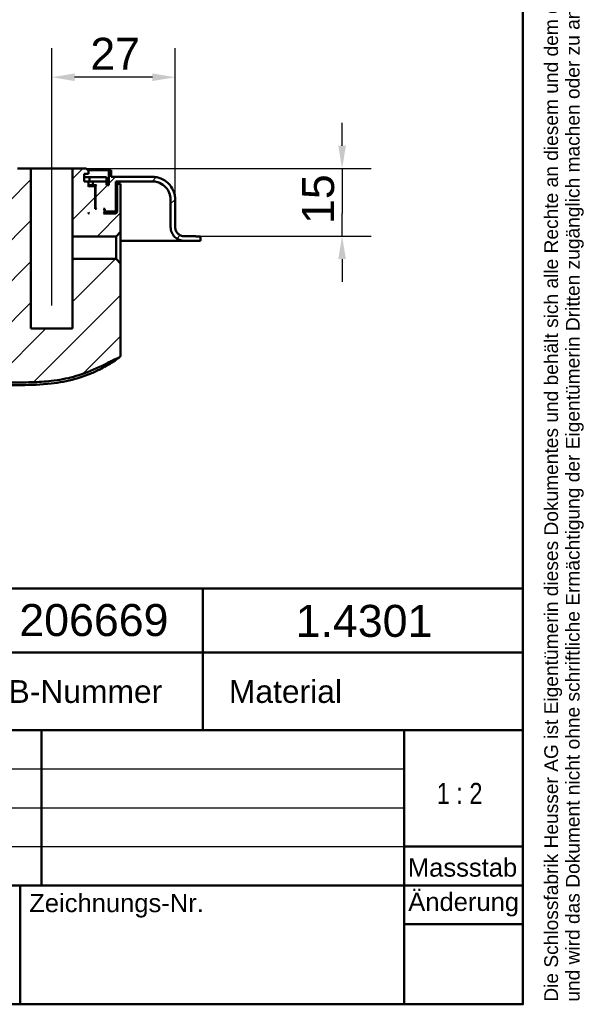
# Model space of a CAD drawing. Header units: millimetres. Extents: x 20 to 833, y 20 to 574.
# Tile 10 of 21: x 710 to 833, y 20 to 235. Entities that reach past the tile are written whole.
import ezdxf
from ezdxf.enums import TextEntityAlignment as Align

# ---------------------------------------------------------------- set-up
doc = ezdxf.new("R2010")
doc.units = ezdxf.units.MM
doc.header["$LTSCALE"] = 2
for name, color, linetype, lineweight in [('Bemaßungen(DIN)', 7, 'Continuous', 25), ('Mittellinie(DIN)', 7, 'Continuous', 25), ('Sichtbare Kanten(DIN)', 7, 'Continuous', 50), ('Skizziergeometrie(DIN)', 7, 'Continuous', 50), ('Skizzierlinie(DIN)', 7, 'Continuous', 25), ('Symbole(DIN)', 7, 'Continuous', 25)]:
    doc.layers.add(name, color=color, linetype=linetype, lineweight=lineweight)
doc.layers.add('Schraffur', color=179, linetype='Continuous', lineweight=9, true_color=0x1e1e47)
doc.styles.add('Aktuell-DIN', font='arial.ttf')
doc.styles.add('STANDARD-DIN~0', font='arial.ttf')
doc.styles.add('Textstil10', font='arial.ttf')
doc.styles.add('Textstil41', font='arial.ttf', dxfattribs={"width": 0.8})
doc.styles.add('Textstil83', font='arial.ttf', dxfattribs={"width": 0.8})
doc.dimstyles.new('CAD-LAN', dxfattribs={"dimscale": 2, "dimtxt": 3.5, "dimasz": 2.5, "dimexe": 3.175, "dimexo": 0, "dimgap": 0.8, "dimtad": 1, "dimrnd": 1e-08, "dimtxsty": 'STANDARD-DIN~0', "dimcen": 0.09, "dimdle": 10, "dimclrd": 250, "dimclre": 250, "dimclrt": 250, "dimadec": 0, "dimazin": 2, "dimtfac": 1, "dimtmove": 0, "dimatfit": 3, "dimfxl": 1, "dimtolj": 1, "dimtzin": 0, "dimlwd": 25, "dimlwe": 25, "dimarcsym": 0})

# ---------------------------------------------------------------- blocks, each defined once
blk = doc.blocks.new('Ränder Standardrahmen')
at = {"layer": 'Skizziergeometrie(DIN)', "flags": 128}
blk.add_lwpolyline([(10, 10), (10, 287), (410, 287), (410, 10), (10, 10)], dxfattribs=at)
blk = doc.blocks.new('Schriftfelder Heusser')
at = {"layer": 'Skizziergeometrie(DIN)'}
for p, q in [((101, 236.92), (291, 236.92)), ((256, 229.92), (256, 236.92)), ((291, 236.92), (291, 229.92)), ((101, 229.92), (291, 229.92)), ((256, 229.92), (256, 221.42)), ((291, 229.92), (291, 191.42)), ((101, 221.42), (291, 221.42)), ((238.35, 221.42), (238.35, 204.42)), ((278, 221.42), (278, 191.42)), ((278, 208.67), (291, 208.67)), ((101, 204.42), (291, 204.42)), ((236, 204.42), (236, 191.42)), ((278, 200.17), (291, 200.17)), ((291, 191.42), (101, 191.42))]:
    blk.add_line(p, q, dxfattribs=at)
at = {"layer": 'Skizzierlinie(DIN)'}
for p, q in [((162.35, 217.17), (278, 217.17)), ((162.35, 212.92), (278, 212.92)), ((162.35, 208.67), (278, 208.67))]:
    blk.add_line(p, q, dxfattribs=at)
at = {"layer": 'Symbole(DIN)', "color": 7, "insert": (293.33, 191.7), "char_height": 1.5, "width": 182.3003, "attachment_point": 1, "rotation": 90, "line_spacing_factor": 0.944221, "style": 'Aktuell-DIN'}
blk.add_mtext('\\fArial|b0|i0;\\H1.5000;Die Schlossfabrik Heusser AG ist Eigentümerin dieses Dokumentes und behält sich alle Rechte an diesem und dem dargestellten Gegenstand vor. Der Empfänger anerkennt diese Rechte\\Pund wird das Dokument nicht ohne schriftliche Ermächtigung der Eigentümerin Dritten zugänglich machen oder zu anderen Zwecken verwenden, zu dem es ihm übergeben worden ist.\\P ', dxfattribs=at)
at = {"layer": 'Symbole(DIN)', "color": 179, "true_color": 0x262659, "style": 'Aktuell-DIN'}
for s, insert, char_height, attachment_point in [('Material', (265.02, 225.62), 2.489, 5), ('B-Nummer', (234.74, 225.62), 2.489, 4), ('\\fArial|b0|i0;\\H2.0000;Massstab', (284.39, 206.37), 2, 5), ('\\fArial|b0|i0;Zeichnungs-Nr.', (237, 203.5), 2, 1)]:
    blk.add_mtext(s, dxfattribs=dict(at, insert=insert, char_height=char_height, attachment_point=attachment_point))
at = {"layer": 'Symbole(DIN)', "color": 179, "true_color": 0x262659, "insert": (284.51, 202.33), "char_height": 2, "width": 12.1143, "attachment_point": 5, "style": 'Aktuell-DIN'}
blk.add_mtext('\\fArial|b0|i0;Änderung', dxfattribs=at)
at = {"layer": 'Symbole(DIN)', "color": 179, "true_color": 0x262659, "style": 'Textstil10'}
blk.add_attdef('ERSTELLUNGSDATUM_001', (217.23, 218.29), '', height=2, dxfattribs=at)
at = {"layer": 'Symbole(DIN)', "color": 179, "true_color": 0x262659}
for tag, height, style, p in [('AUTOR', 2.49, 'Aktuell-DIN', (240.03, 219.26)), ('KONTROLLDATUM', 2, 'Textstil10', (217.42, 215.04)), ('KONTROLLIERT_VON', 2, 'Textstil10', (239.98, 215.05))]:
    blk.add_attdef(tag, text='', height=height, dxfattribs=dict(at, style=style)).set_placement(p, align=Align.MIDDLE_LEFT)
at = {"layer": 'Symbole(DIN)', "color": 7, "style": 'Textstil83', "width": 0.8}
blk.add_attdef('Anfänglicher_Ansichtsmaßstab_001', (281.57, 213.34), '', height=2.3, dxfattribs=at)
at = {"layer": 'Symbole(DIN)', "color": 179, "true_color": 0x262659, "style": 'Textstil10'}
blk.add_attdef('PROJEKT', text='', height=2, dxfattribs=at).set_placement((217.77, 209.72), align=Align.BOTTOM_LEFT)
at = {"layer": 'Symbole(DIN)', "color": 7, "style": 'Textstil41', "width": 0.8}
blk.add_attdef('STATUS', text='', height=5, dxfattribs=at).set_placement((284.53, 195.86), align=Align.MIDDLE_CENTER)
blk = doc.blocks.new('*D24')
at = {"layer": 'Bemaßungen(DIN)', "color": 250, "linetype": 'Continuous', "lineweight": 25, "true_color": 0x3f3f3f, "transparency": 16777216}
for p, q in [((716.93, 202.86), (716.93, 229.21)), ((743.93, 196.06), (743.93, 229.21)), ((738.93, 222.86), (721.93, 222.86))]:
    blk.add_line(p, q, dxfattribs=at)
at = {"layer": 'Bemaßungen(DIN)', "color": 250, "linetype": 'Continuous', "true_color": 0x3f3f3f, "transparency": 16777216}
for points in [[(721.93, 223.69), (721.93, 222.02), (716.93, 222.86)], [(738.93, 223.69), (738.93, 222.02), (743.93, 222.86)]]:
    blk.add_solid(points, dxfattribs=at)
at = {"layer": 'Defpoints', "color": 0, "linetype": 'Continuous', "transparency": 16777216}
for p in [(716.93, 222.86), (716.93, 202.86), (743.93, 196.06)]:
    blk.add_point(p, dxfattribs=at)
at = {"layer": 'Bemaßungen(DIN)', "color": 250, "linetype": 'Continuous', "lineweight": 25, "true_color": 0x3f3f3f, "transparency": 16777216, "insert": (725.36, 231.49), "char_height": 7, "attachment_point": 1, "style": 'STANDARD-DIN~0'}
blk.add_mtext('\\A1;27', dxfattribs=at)
blk = doc.blocks.new('*D25')
at = {"layer": 'Bemaßungen(DIN)', "color": 250, "linetype": 'Continuous', "lineweight": 25, "true_color": 0x3f3f3f, "transparency": 16777216}
for p, q in [((780.43, 207.86), (780.43, 212.86)), ((724.43, 202.86), (786.78, 202.86)), ((780.43, 202.86), (780.43, 197.86)), ((780.43, 197.86), (780.43, 193.06)), ((780.43, 188.06), (780.43, 193.06)), ((748.43, 188.06), (786.78, 188.06)), ((780.43, 183.06), (780.43, 178.06))]:
    blk.add_line(p, q, dxfattribs=at)
at = {"layer": 'Bemaßungen(DIN)', "color": 250, "linetype": 'Continuous', "true_color": 0x3f3f3f, "transparency": 16777216}
for points in [[(779.6, 207.86), (781.27, 207.86), (780.43, 202.86)], [(779.6, 183.06), (781.27, 183.06), (780.43, 188.06)]]:
    blk.add_solid(points, dxfattribs=at)
at = {"layer": 'Defpoints', "color": 0, "linetype": 'Continuous', "transparency": 16777216}
for p in [(724.43, 202.86), (748.43, 188.06), (780.43, 188.06)]:
    blk.add_point(p, dxfattribs=at)
at = {"layer": 'Bemaßungen(DIN)', "color": 250, "linetype": 'Continuous', "lineweight": 25, "true_color": 0x3f3f3f, "transparency": 16777216, "insert": (771.68, 190.75), "char_height": 7, "attachment_point": 1, "rotation": 90, "style": 'STANDARD-DIN~0'}
blk.add_mtext('\\A1;15', dxfattribs=at)

msp = doc.modelspace()

# ---------------------------------------------------------------- hatches: boundary and pattern name
at = {"layer": 'Schraffur'}
h = msp.add_hatch(dxfattribs=at)
h.set_pattern_fill('ANSI31', color=256, scale=50.8, style=0)
h.set_pattern_definition([(45, (0, 0), (-4.49013, 4.49013), [])])
edge = h.paths.add_edge_path()
edge.add_line((549.932, 188.057), (535.432, 188.057))
edge.add_line((535.432, 188.057), (535.432, 187.057))
edge.add_line((535.432, 187.057), (549.932, 187.057))
edge.add_spline(control_points=[(549.932, 187.057), (550.141, 187.057), (550.349, 187.078), (550.751, 187.162), (550.944, 187.224), (551.491, 187.462), (551.818, 187.691), (552.358, 188.251), (552.57, 188.575), (552.859, 189.289), (552.932, 189.67), (552.932, 190.057)], knot_values=[-0.4735831, -0.4735831, -0.4735831, -0.4735831, -0.4108832, -0.4108832, -0.3500812, -0.3500812, -0.2314327, -0.2314327, -0.1160757, -0.1160757, 0, 0, 0, 0], degree=3, periodic=0)
edge.add_line((552.932, 190.057), (552.932, 196.057))
edge.add_spline(control_points=[(552.932, 196.057), (552.932, 196.335), (552.961, 196.612), (553.073, 197.148), (553.156, 197.405), (553.474, 198.135), (553.778, 198.571), (554.525, 199.291), (554.958, 199.574), (555.909, 199.959), (556.416, 200.057), (556.932, 200.057)], knot_values=[-0.6314442, -0.6314442, -0.6314442, -0.6314442, -0.5478443, -0.5478443, -0.4667749, -0.4667749, -0.3085769, -0.3085769, -0.1547676, -0.1547676, 0, 0, 0, 0], degree=3, periodic=0)
edge.add_line((556.932, 200.057), (702.932, 200.057))
edge.add_line((702.932, 200.057), (702.932, 193.657))
edge.add_line((702.932, 193.657), (703.132, 193.457))
edge.add_line((703.132, 193.457), (705.232, 193.457))
edge.add_line((705.232, 193.457), (705.332, 193.557))
edge.add_line((705.332, 193.557), (705.332, 194.057))
edge.add_line((705.332, 194.057), (705.632, 194.057))
edge.add_line((705.632, 194.057), (705.432, 193.857))
edge.add_line((705.432, 193.857), (705.432, 193.257))
edge.add_line((705.432, 193.257), (705.632, 193.057))
edge.add_line((705.632, 193.057), (702.932, 193.057))
edge.add_line((702.932, 193.057), (702.632, 193.357))
edge.add_line((702.632, 193.357), (702.632, 199.557))
edge.add_line((702.632, 199.557), (701.789, 199.557))
edge.add_line((701.789, 199.557), (701.789, 197.057))
edge.add_line((701.789, 197.057), (701.789, 171.64))
edge.add_spline(control_points=[(701.789, 171.64), (701.789, 167.194), (701.789, 163.636), (698.261, 160.506), (694.235, 160.488), (689.201, 160.466)], knot_values=[0, 0, 0, 0, 0, 0, 1, 1, 1, 1, 1, 1], degree=5, periodic=0)
edge.add_spline(control_points=[(689.201, 160.466), (653.005, 160.308), (616.808, 160.165), (580.611, 160.294)], knot_values=[0.0000183, 0.0000183, 0.0000183, 0.0000183, 10.8591286, 10.8591286, 10.8591286, 10.8591286], degree=3, periodic=0)
edge.add_spline(control_points=[(580.611, 160.294), (574.075, 160.317), (568.115, 160.346), (561.922, 166.023), (561.895, 172.503), (561.861, 180.594)], knot_values=[0, 0, 0, 0, 0, 0, 1, 1, 1, 1, 1, 1], degree=5, periodic=0)
edge.add_spline(control_points=[(561.861, 180.594), (561.831, 187.891), (561.814, 191.778), (561.813, 195.143)], knot_values=[0, 0, 0, 0, 1.0033721, 1.0033721, 1.0033721, 1.0033721], weights=[1.044297, 1.00552, 1.0006869, 1.0000845], degree=3, periodic=0)
edge.add_spline(control_points=[(561.813, 195.143), (561.813, 195.709), (561.813, 196.216), (561.5, 196.557), (560.978, 196.557), (560.402, 196.557)], knot_values=[0, 0, 0, 0, 0, 0, 1, 1, 1, 1, 1, 1], degree=5, periodic=0)
edge.add_line((560.402, 196.557), (558.812, 196.557))
edge.add_spline(control_points=[(558.812, 196.557), (558.707, 196.556), (558.599, 196.556), (558.466, 196.519), (558.428, 196.503), (558.363, 196.457), (558.336, 196.429), (558.289, 196.355), (558.273, 196.307), (558.247, 196.175), (558.247, 196.082), (558.247, 195.991)], knot_values=[-0.0997525, -0.0997525, -0.0997525, -0.0997525, -0.0687231, -0.0687231, -0.0556331, -0.0556331, -0.0432165, -0.0432165, -0.0273736, -0.0273736, -0.0000528, -0.0000528, -0.0000528, -0.0000528], degree=3, periodic=0)
edge.add_spline(control_points=[(558.247, 195.991), (558.246, 194.073), (558.243, 192.242), (558.237, 190.315), (558.231, 188.366), (558.223, 186.36), (558.215, 184.422), (558.21, 183.136), (558.204, 181.851), (558.198, 180.566)], knot_values=[0, 0, 0, 0, 0.4082996, 0.4082996, 0.4082996, 0.82096, 0.82096, 0.82096, 1.0946134, 1.0946134, 1.0946134, 1.0946134], degree=3, periodic=0)
edge.add_spline(control_points=[(558.198, 180.566), (558.193, 179.429), (558.187, 178.291), (558.215, 177.076), (558.243, 175.862), (558.305, 174.795), (558.393, 173.877), (558.568, 172.04), (558.851, 170.544), (559.254, 169.135), (560.868, 163.498), (564.49, 159.616), (569.782, 157.852), (571.104, 157.411), (572.51, 157.097), (574.236, 156.895), (575.1, 156.795), (576.103, 156.719), (577.244, 156.679), (578.386, 156.638), (579.457, 156.635), (580.527, 156.63)], knot_values=[0, 0, 0, 0, 0.2406476, 0.2406476, 0.2406476, 0.4812952, 0.4812952, 0.4812952, 0.9625904, 0.9625904, 0.9625904, 2.8877711, 2.8877711, 2.8877711, 3.3690663, 3.3690663, 3.3690663, 3.6097139, 3.6097139, 3.6097139, 3.8503615, 3.8503615, 3.8503615, 3.8503615], degree=3, periodic=0)
edge.add_line((580.527, 156.63), (708, 156.084))
edge.add_spline(control_points=[(708, 156.084), (709.466, 156.077), (710.933, 156.07), (712.493, 156.114), (714.052, 156.158), (715.434, 156.248), (716.789, 156.403)], knot_values=[0, 0, 0, 0, 0.4403832, 0.4403832, 0.4403832, 0.8807664, 0.8807664, 0.8807664, 0.8807664], degree=3, periodic=0)
edge.add_spline(control_points=[(716.789, 156.403), (718.569, 156.606), (720.179, 156.912), (721.693, 157.332)], knot_values=[0, 0, 0, 0, 0.5001725, 0.5001725, 0.5001725, 0.5001725], degree=3, periodic=0)
edge.add_spline(control_points=[(721.693, 157.332), (723.228, 157.758), (724.908, 158.373), (726.734, 159.178)], knot_values=[0, 0, 0, 0, 0.5374565, 0.5374565, 0.5374565, 0.5374565], degree=3, periodic=0)
edge.add_spline(control_points=[(726.734, 159.178), (727.198, 159.382), (727.532, 159.536), (727.935, 159.732), (728.338, 159.928), (728.733, 160.13), (729.126, 160.333), (729.224, 160.383), (729.323, 160.434), (729.421, 160.485), (729.716, 160.637), (730.011, 160.79), (730.309, 160.937), (730.359, 160.962), (730.408, 160.986), (730.458, 161.01), (730.508, 161.035), (730.557, 161.059), (730.607, 161.083), (730.857, 161.203), (731.108, 161.319), (731.365, 161.426), (731.417, 161.447), (731.468, 161.468), (731.518, 161.488)], knot_values=[0, 0, 0, 0, 0.1300988, 0.1300988, 0.1300988, 0.2601975, 0.2601975, 0.2601975, 0.2927222, 0.2927222, 0.2927222, 0.3902963, 0.3902963, 0.3902963, 0.4065586, 0.4065586, 0.4065586, 0.422821, 0.422821, 0.422821, 0.5041327, 0.5041327, 0.5041327, 0.5203951, 0.5203951, 0.5203951, 0.5203951], degree=3, periodic=0)
edge.add_spline(control_points=[(731.518, 161.488), (731.611, 161.525), (731.702, 161.559), (731.818, 161.635), (731.854, 161.666), (731.916, 161.746), (731.937, 161.792), (731.975, 161.936), (731.975, 162.04), (731.975, 162.144)], knot_values=[-0.0935252, -0.0935252, -0.0935252, -0.0935252, -0.0642653, -0.0642653, -0.0483657, -0.0483657, -0.0312512, -0.0312512, 0, 0, 0, 0], degree=3, periodic=0)
edge.add_line((731.975, 162.144), (731.975, 182.114))
edge.add_line((731.975, 182.114), (730.991, 183.098))
edge.add_line((730.991, 183.098), (721.482, 183.098))
edge.add_line((721.482, 183.098), (721.482, 167.857))
edge.add_line((721.482, 167.857), (712.382, 167.857))
edge.add_line((712.382, 167.857), (712.382, 202.857))
edge.add_line((712.382, 202.857), (709.432, 202.857))
edge.add_line((709.432, 202.857), (708.932, 202.357))
edge.add_line((708.932, 202.357), (708.932, 201.757))
edge.add_line((708.932, 201.757), (709.832, 201.757))
edge.add_line((709.832, 201.757), (709.832, 200.957))
edge.add_line((709.832, 200.957), (707.916, 200.957))
edge.add_line((707.916, 200.957), (707.916, 200.057))
edge.add_line((707.916, 200.057), (704.932, 200.057))
edge.add_line((704.932, 200.057), (704.932, 199.257))
edge.add_line((704.932, 199.257), (704.432, 199.257))
edge.add_line((704.432, 199.257), (704.432, 202.557))
edge.add_line((704.432, 202.557), (703.932, 202.557))
edge.add_line((703.932, 202.557), (703.932, 201.057))
edge.add_line((703.932, 201.057), (556.932, 201.057))
edge.add_spline(control_points=[(556.932, 201.057), (556.584, 201.057), (556.238, 201.021), (555.568, 200.88), (555.246, 200.777), (554.334, 200.38), (553.789, 200), (552.889, 199.066), (552.536, 198.525), (552.054, 197.335), (551.932, 196.701), (551.932, 196.057)], knot_values=[-0.7893052, -0.7893052, -0.7893052, -0.7893052, -0.6848053, -0.6848053, -0.5834686, -0.5834686, -0.3857211, -0.3857211, -0.1934595, -0.1934595, 0, 0, 0, 0], degree=3, periodic=0)
edge.add_line((551.932, 196.057), (551.932, 190.057))
edge.add_spline(control_points=[(551.932, 190.057), (551.932, 189.917), (551.918, 189.779), (551.862, 189.511), (551.821, 189.382), (551.662, 189.017), (551.51, 188.799), (551.136, 188.439), (550.92, 188.298), (550.444, 188.105), (550.19, 188.057), (549.932, 188.057)], knot_values=[-0.3157221, -0.3157221, -0.3157221, -0.3157221, -0.2739221, -0.2739221, -0.2333875, -0.2333875, -0.1542884, -0.1542884, -0.0773838, -0.0773838, -0.0000019, -0.0000019, -0.0000019, -0.0000019], degree=3, periodic=0)
h.paths.add_polyline_path([(707.632, 199.057), (707.432, 198.857), (707.432, 194.057), (707.182, 194.057), (707.382, 194.257), (707.382, 199.057), (707.182, 199.257), (707.932, 199.257), (707.932, 200.057), (708.932, 200.057), (708.932, 198.857), (708.732, 199.057)], flags=0)
h.paths.add_polyline_path([(708.732, 193.057), (708.932, 193.257), (708.932, 193.057)], flags=0)
edge = h.paths.add_edge_path()
edge.add_line((742.932, 196.057), (742.932, 190.057))
edge.add_spline(control_points=[(742.932, 190.057), (742.932, 189.848), (742.954, 189.64), (743.038, 189.238), (743.1, 189.045), (743.338, 188.498), (743.566, 188.17), (744.126, 187.63), (744.451, 187.419), (745.165, 187.13), (745.545, 187.057), (745.932, 187.057)], knot_values=[-0.4735831, -0.4735831, -0.4735831, -0.4735831, -0.4108832, -0.4108832, -0.3500812, -0.3500812, -0.2314327, -0.2314327, -0.1160757, -0.1160757, 0, 0, 0, 0], degree=3, periodic=0)
edge.add_line((745.932, 187.057), (749.432, 187.057))
edge.add_line((749.432, 187.057), (749.432, 188.027))
edge.add_line((749.432, 188.027), (748.432, 188.027))
edge.add_line((748.432, 188.027), (748.432, 188.057))
edge.add_line((748.432, 188.057), (745.932, 188.057))
edge.add_spline(control_points=[(745.932, 188.057), (745.793, 188.057), (745.655, 188.071), (745.387, 188.127), (745.258, 188.168), (744.893, 188.327), (744.675, 188.479), (744.315, 188.853), (744.174, 189.069), (743.981, 189.545), (743.932, 189.799), (743.932, 190.057)], knot_values=[-0.3157143, -0.3157143, -0.3157143, -0.3157143, -0.2739221, -0.2739221, -0.2333875, -0.2333875, -0.1542884, -0.1542884, -0.0773838, -0.0773838, 0, 0, 0, 0], degree=3, periodic=0)
edge.add_line((743.932, 190.057), (743.932, 196.057))
edge.add_spline(control_points=[(743.932, 196.057), (743.932, 196.404), (743.897, 196.75), (743.756, 197.421), (743.653, 197.742), (743.256, 198.655), (742.876, 199.2), (741.942, 200.1), (741.401, 200.453), (740.211, 200.934), (739.577, 201.057), (738.932, 201.057)], knot_values=[-0.7893052, -0.7893052, -0.7893052, -0.7893052, -0.6848053, -0.6848053, -0.5834686, -0.5834686, -0.3857211, -0.3857211, -0.1934595, -0.1934595, 0, 0, 0, 0], degree=3, periodic=0)
edge.add_line((738.932, 201.057), (729.932, 201.057))
edge.add_line((729.932, 201.057), (729.932, 202.557))
edge.add_line((729.932, 202.557), (729.432, 202.557))
edge.add_line((729.432, 202.557), (729.432, 199.257))
edge.add_line((729.432, 199.257), (728.932, 199.257))
edge.add_line((728.932, 199.257), (728.932, 200.057))
edge.add_line((728.932, 200.057), (725.932, 200.057))
edge.add_line((725.932, 200.057), (725.932, 199.257))
edge.add_line((725.932, 199.257), (726.682, 199.257))
edge.add_line((726.682, 199.257), (726.482, 199.057))
edge.add_line((726.482, 199.057), (726.482, 194.257))
edge.add_line((726.482, 194.257), (726.682, 194.057))
edge.add_line((726.682, 194.057), (726.432, 194.057))
edge.add_line((726.432, 194.057), (726.432, 198.857))
edge.add_line((726.432, 198.857), (726.232, 199.057))
edge.add_line((726.232, 199.057), (725.132, 199.057))
edge.add_line((725.132, 199.057), (724.932, 198.857))
edge.add_line((724.932, 198.857), (724.932, 200.057))
edge.add_line((724.932, 200.057), (724.032, 200.057))
edge.add_line((724.032, 200.057), (724.032, 201.757))
edge.add_line((724.032, 201.757), (724.932, 201.757))
edge.add_line((724.932, 201.757), (724.932, 202.357))
edge.add_line((724.932, 202.357), (724.432, 202.857))
edge.add_line((724.432, 202.857), (721.482, 202.857))
edge.add_line((721.482, 202.857), (721.482, 188.015))
edge.add_line((721.482, 188.015), (730.991, 188.015))
edge.add_line((730.991, 188.015), (731.975, 188.999))
edge.add_line((731.975, 188.999), (731.975, 197.057))
edge.add_line((731.975, 197.057), (731.975, 199.557))
edge.add_line((731.975, 199.557), (731.232, 199.557))
edge.add_line((731.232, 199.557), (731.232, 193.357))
edge.add_line((731.232, 193.357), (730.932, 193.057))
edge.add_line((730.932, 193.057), (728.232, 193.057))
edge.add_line((728.232, 193.057), (728.432, 193.257))
edge.add_line((728.432, 193.257), (728.432, 193.857))
edge.add_line((728.432, 193.857), (728.232, 194.057))
edge.add_line((728.232, 194.057), (728.532, 194.057))
edge.add_line((728.532, 194.057), (728.532, 193.557))
edge.add_line((728.532, 193.557), (728.632, 193.457))
edge.add_line((728.632, 193.457), (730.732, 193.457))
edge.add_line((730.732, 193.457), (730.932, 193.657))
edge.add_line((730.932, 193.657), (730.932, 200.057))
edge.add_line((730.932, 200.057), (738.932, 200.057))
edge.add_spline(control_points=[(738.932, 200.057), (739.211, 200.057), (739.487, 200.028), (740.024, 199.915), (740.281, 199.833), (741.011, 199.515), (741.447, 199.211), (742.167, 198.464), (742.449, 198.031), (742.835, 197.08), (742.932, 196.572), (742.932, 196.057)], knot_values=[-0.6314442, -0.6314442, -0.6314442, -0.6314442, -0.5478443, -0.5478443, -0.4667749, -0.4667749, -0.3085769, -0.3085769, -0.1547676, -0.1547676, 0, 0, 0, 0], degree=3, periodic=0)
h.paths.add_polyline_path([(724.932, 193.257), (725.132, 193.057), (724.932, 193.057)], flags=0)

# ---------------------------------------------------------------- linework, layer by layer
at = {"layer": 'Mittellinie(DIN)', "linetype": 'Continuous'}
msp.add_line((716.932, 172.936), (716.932, 207.857), dxfattribs=at)
at = {"layer": 'Sichtbare Kanten(DIN)'}
for p, q in [((712.382, 202.857), (709.432, 202.857)), ((712.382, 167.857), (712.382, 202.857)), ((721.482, 202.857), (712.382, 202.857)), ((724.432, 202.857), (721.482, 202.857)), ((721.482, 202.857), (721.482, 188.015)), ((724.932, 202.357), (724.432, 202.857)), ((724.732, 202.557), (729.432, 202.557)), ((729.932, 202.557), (729.432, 202.557)), ((729.432, 202.557), (729.432, 199.257)), ((729.932, 201.057), (729.932, 202.557)), ((724.032, 200.057), (724.032, 201.757)), ((724.032, 201.757), (724.932, 201.757)), ((725.19, 200.957), (724.032, 200.957)), ((724.932, 201.757), (724.932, 202.357)), ((728.89, 200.957), (725.19, 200.957)), ((725.19, 200.957), (725.19, 200.057)), ((728.89, 200.957), (728.89, 200.057)), ((738.932, 201.057), (729.932, 201.057)), ((724.932, 200.057), (724.032, 200.057)), ((724.932, 198.857), (724.932, 200.057)), ((724.932, 200.057), (725.19, 200.057)), ((725.932, 199.257), (724.932, 199.257)), ((725.132, 199.057), (724.932, 198.857)), ((725.132, 199.057), (724.932, 199.057)), ((726.232, 199.057), (725.132, 199.057)), ((725.19, 200.057), (725.911, 200.057)), ((725.911, 200.057), (725.932, 200.057)), ((728.932, 200.057), (725.932, 200.057)), ((725.932, 200.057), (725.932, 199.257)), ((725.932, 199.257), (726.682, 199.257)), ((726.432, 198.857), (726.232, 199.057)), ((726.232, 199.057), (726.482, 199.057)), ((726.432, 194.057), (726.432, 198.857)), ((726.682, 199.257), (726.482, 199.057)), ((726.482, 199.057), (726.482, 194.257)), ((728.932, 199.257), (728.932, 200.057)), ((729.432, 199.257), (728.932, 199.257)), ((730.932, 193.657), (730.932, 200.057)), ((730.932, 200.057), (738.932, 200.057)), ((731.232, 199.557), (730.932, 199.557)), ((731.975, 199.557), (731.232, 199.557)), ((731.232, 199.557), (731.232, 193.357)), ((731.975, 197.057), (731.975, 199.557)), ((731.975, 188.999), (731.975, 197.057)), ((731.975, 197.057), (731.975, 188.999)), ((726.482, 194.257), (726.432, 194.257)), ((726.682, 194.057), (726.432, 194.057)), ((726.482, 194.257), (726.682, 194.057)), ((728.432, 193.857), (728.232, 194.057)), ((728.232, 194.057), (728.532, 194.057)), ((728.532, 194.057), (728.532, 193.557)), ((742.932, 196.057), (742.932, 190.057)), ((743.932, 190.057), (743.932, 196.057)), ((743.932, 196.057), (743.932, 196.057)), ((743.932, 190.057), (743.932, 196.057)), ((724.932, 193.257), (725.132, 193.057)), ((724.932, 193.057), (724.932, 193.257)), ((725.132, 193.057), (724.932, 193.057)), ((728.232, 193.057), (728.432, 193.257)), ((730.932, 193.057), (728.232, 193.057)), ((728.432, 193.257), (728.432, 193.857)), ((728.532, 193.557), (728.432, 193.557)), ((728.432, 193.457), (728.632, 193.457)), ((731.232, 193.357), (728.432, 193.357)), ((728.532, 193.557), (728.632, 193.457)), ((728.632, 193.457), (730.732, 193.457)), ((730.732, 193.457), (730.932, 193.657)), ((731.232, 193.357), (730.932, 193.057)), ((721.482, 188.015), (730.991, 188.015)), ((721.482, 188.015), (721.482, 183.098)), ((730.991, 188.015), (731.975, 188.999)), ((730.991, 188.015), (730.991, 183.098)), ((748.432, 188.057), (745.932, 188.057)), ((748.432, 188.027), (748.432, 188.057)), ((748.432, 188.027), (748.432, 188.057)), ((749.432, 188.027), (748.432, 188.027)), ((749.432, 187.057), (749.432, 188.027)), ((749.432, 187.057), (749.432, 188.027)), ((745.932, 187.057), (731.953, 187.057)), ((745.932, 187.057), (749.432, 187.057)), ((730.991, 183.098), (721.482, 183.098)), ((721.482, 183.098), (721.482, 167.857)), ((731.975, 182.114), (730.991, 183.098)), ((731.975, 162.144), (731.975, 182.114)), ((731.975, 182.114), (731.975, 162.144)), ((721.482, 167.857), (712.382, 167.857))]:
    msp.add_line(p, q, dxfattribs=at)
for points, knots in [([(743.932, 196.057), (743.932, 196.404), (743.897, 196.75), (743.756, 197.421), (743.653, 197.742), (743.256, 198.655), (742.876, 199.2), (741.942, 200.1), (741.401, 200.453), (740.211, 200.934), (739.577, 201.057), (738.932, 201.057)], [-0.78930523, -0.78930523, -0.78930523, -0.78930523, -0.68480532, -0.68480532, -0.58346864, -0.58346864, -0.38572109, -0.38572109, -0.19345948, -0.19345948, 0, 0, 0, 0]), ([(738.932, 200.057), (739.211, 200.057), (739.487, 200.028), (740.024, 199.915), (740.281, 199.833), (741.011, 199.515), (741.447, 199.211), (742.167, 198.464), (742.449, 198.031), (742.835, 197.08), (742.932, 196.572), (742.932, 196.057)], [-0.63144419, -0.63144419, -0.63144419, -0.63144419, -0.54784426, -0.54784426, -0.46677491, -0.46677491, -0.30857687, -0.30857687, -0.15476758, -0.15476758, 0, 0, 0, 0]), ([(716.784, 155.841), (712.43, 155.343), (708.023, 155.522), (696.304, 155.573), (688.968, 155.604), (659.624, 155.73), (637.616, 155.824), (607.355, 155.954), (599.101, 155.989), (584.656, 156.052), (578.36, 155.451), (571.02, 156.88), (569.772, 157.234), (566.581, 158.529), (564.698, 159.749), (561.947, 162.49), (560.917, 163.924), (559.314, 167.03), (558.736, 168.735), (557.89, 172.583), (557.713, 174.767), (557.564, 180.558), (557.654, 184.183), (557.672, 189.265), (557.677, 190.724), (557.682, 192.913), (557.685, 193.642), (557.684, 194.736), (557.682, 195.101), (557.687, 195.561), (557.689, 195.657), (557.695, 195.863), (557.701, 195.975), (557.723, 196.122), (557.733, 196.167), (557.769, 196.29), (557.803, 196.355), (557.889, 196.454), (557.941, 196.491), (558.05, 196.531), (558.097, 196.542), (558.181, 196.552), (558.215, 196.555), (558.269, 196.557), (558.289, 196.557), (558.33, 196.558), (558.351, 196.558), (558.372, 196.558)], [0, 0, 0, 0, 1.3147732, 1.3147732, 3.5156069, 3.5156069, 10.1181079, 10.1181079, 12.5940457, 12.5940457, 14.4517512, 14.4517512, 14.8372417, 14.8372417, 15.4848677, 15.4848677, 16.0022412, 16.0022412, 16.5333209, 16.5333209, 17.1842684, 17.1842684, 18.2712861, 18.2712861, 18.7090006, 18.7090006, 18.9277979, 18.9277979, 19.037268, 19.037268, 19.0659314, 19.0659314, 19.1002429, 19.1002429, 19.1167144, 19.1167144, 19.1500843, 19.1500843, 19.1808225, 19.1808225, 19.1996381, 19.1996381, 19.21058, 19.21058, 19.2165994, 19.2165994, 19.2229076, 19.2229076, 19.2229076, 19.2229076]), ([(742.932, 190.057), (742.932, 189.848), (742.954, 189.64), (743.038, 189.238), (743.1, 189.045), (743.338, 188.498), (743.566, 188.17), (744.126, 187.63), (744.451, 187.419), (745.165, 187.13), (745.545, 187.057), (745.932, 187.057)], [-0.47358314, -0.47358314, -0.47358314, -0.47358314, -0.41088319, -0.41088319, -0.35008119, -0.35008119, -0.23143265, -0.23143265, -0.11607569, -0.11607569, 0, 0, 0, 0]), ([(745.932, 188.057), (745.793, 188.057), (745.655, 188.071), (745.387, 188.127), (745.258, 188.168), (744.893, 188.327), (744.675, 188.479), (744.315, 188.853), (744.174, 189.069), (743.981, 189.545), (743.932, 189.799), (743.932, 190.057)], [-0.31571434, -0.31571434, -0.31571434, -0.31571434, -0.27392213, -0.27392213, -0.23338746, -0.23338746, -0.15428844, -0.15428844, -0.07738379, -0.07738379, 0, 0, 0, 0]), ([(731.975, 188.999), (731.975, 188.999), (731.975, 188.999), (731.975, 188.999), (731.974, 188.912), (731.968, 188.557), (731.965, 188.289), (731.958, 187.675), (731.954, 187.289), (731.949, 186.444), (731.948, 185.986), (731.948, 185.557), (731.948, 185.126), (731.949, 184.667), (731.954, 183.821), (731.958, 183.434), (731.965, 182.821), (731.969, 182.555), (731.974, 182.201), (731.975, 182.114), (731.975, 182.114), (731.975, 182.114), (731.975, 182.114)], [1.55009, 1.55009, 1.55009, 1.55009, 1.5501229, 1.5501229, 1.6796868, 1.6796868, 1.8092507, 1.8092507, 1.9380413, 1.9380413, 2.0668318, 2.0668318, 2.0668318, 2.1958916, 2.1958916, 2.3249514, 2.3249514, 2.4542456, 2.4542456, 2.5835399, 2.5835399, 2.5835728, 2.5835728, 2.5835728, 2.5835728]), ([(731.812, 161.633), (731.811, 161.632), (731.809, 161.63), (731.798, 161.622), (731.78, 161.608), (731.731, 161.57), (731.695, 161.541), (731.458, 161.361), (731.204, 161.167), (730.389, 160.611), (729.866, 160.272), (728.751, 159.617), (728.181, 159.303), (726.867, 158.637), (726.099, 158.284), (724.252, 157.535), (723.145, 157.159), (720.315, 156.367), (718.553, 156.043), (716.784, 155.841)], [0.1270288, 0.1270288, 0.1270288, 0.1270288, 0.231747, 0.231747, 0.5607874, 0.5607874, 0.8078683, 0.8078683, 1.1211212, 1.1211212, 1.3900416, 1.3900416, 1.6088942, 1.6088942, 1.8669625, 1.8669625, 2.2153079, 2.2153079, 2.7492385, 2.7492385, 2.7492385, 2.7492385]), ([(731.518, 161.488), (731.611, 161.525), (731.702, 161.559), (731.818, 161.635), (731.854, 161.666), (731.916, 161.746), (731.937, 161.792), (731.975, 161.936), (731.975, 162.04), (731.975, 162.144)], [-0.093525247, -0.093525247, -0.093525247, -0.093525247, -0.064265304, -0.064265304, -0.048365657, -0.048365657, -0.03125125, -0.03125125, 0, 0, 0, 0]), ([(726.734, 159.178), (727.198, 159.382), (727.532, 159.536), (727.935, 159.732), (728.338, 159.928), (728.733, 160.13), (729.126, 160.333), (729.224, 160.383), (729.323, 160.434), (729.421, 160.485), (729.716, 160.637), (730.011, 160.79), (730.309, 160.937), (730.359, 160.962), (730.408, 160.986), (730.458, 161.01), (730.508, 161.035), (730.557, 161.059), (730.607, 161.083), (730.857, 161.203), (731.108, 161.319), (731.365, 161.426), (731.417, 161.447), (731.468, 161.468), (731.518, 161.488)], [0, 0, 0, 0, 0.13009876, 0.13009876, 0.13009876, 0.26019753, 0.26019753, 0.26019753, 0.29272222, 0.29272222, 0.29272222, 0.39029629, 0.39029629, 0.39029629, 0.40655864, 0.40655864, 0.40655864, 0.42282098, 0.42282098, 0.42282098, 0.50413271, 0.50413271, 0.50413271, 0.52039505, 0.52039505, 0.52039505, 0.52039505]), ([(716.789, 156.403), (715.434, 156.248), (714.052, 156.158), (712.493, 156.114), (710.933, 156.07), (709.466, 156.077), (708, 156.084)], [0, 0, 0, 0, 0.44038321, 0.44038321, 0.44038321, 0.88076642, 0.88076642, 0.88076642, 0.88076642])]:
    msp.add_open_spline(points, degree=3, knots=knots, dxfattribs=at)
for points in [[(721.693, 157.332), (720.179, 156.912), (718.569, 156.606), (716.789, 156.403)], [(721.693, 157.332), (723.228, 157.758), (724.908, 158.373), (726.734, 159.178)]]:
    msp.add_open_spline(points, degree=3, dxfattribs=at)

# ---------------------------------------------------------------- block references
at = {"xscale": 2, "yscale": 2, "zscale": 2}
msp.add_blockref('Ränder Standardrahmen', (0, 0), dxfattribs=at)
ref = msp.add_blockref('Schriftfelder Heusser', (238, -362.833), dxfattribs=dict(xscale=2, yscale=2, zscale=2))
ref.add_attrib('Anfänglicher_Ansichtsmaßstab_001', '1 : 2', (801.136, 63.856), dxfattribs={"layer": 'Symbole(DIN)', "color": 7, "height": 4.6, "style": 'Textstil83', "width": 0.8})

# ---------------------------------------------------------------- texts
at = {"layer": 'Symbole(DIN)', "color": 7, "char_height": 7, "attachment_point": 1, "style": 'Aktuell-DIN'}
for s, insert, width in [('{\\fArial|b0|i0;\\H7.0000;206669}', (709.83, 107.58), 32.62043), ('{\\fArial|b0|i0;\\H7.0000;1.4301}', (770.274, 107.401), 29.89939)]:
    msp.add_mtext(s, dxfattribs=dict(at, insert=insert, width=width))

# ---------------------------------------------------------------- dimensions: what is measured, and where the dimension line sits
at = {"layer": 'Bemaßungen(DIN)', "color": 250, "linetype": 'Continuous', "lineweight": 25, "true_color": 0x3f3f3f}
for base, p1, p2, angle, override, picture, middle in [((716.932, 222.857), (743.932, 196.057), (716.932, 202.857), 180, {"dimgap": 0.8, "dimdec": 2, "dimtol": 0, "dimlim": 0, "dimtp": 0, "dimtm": 0, "dimtdec": 2, "dimtofl": 0, "dimatfit": 1}, '*D24', (730.432, 222.857)), ((780.432, 188.057), (724.432, 202.857), (748.432, 188.057), 90, {"dimgap": 0.8, "dimdec": 0, "dimtol": 0, "dimlim": 0, "dimtp": 0, "dimtm": 0, "dimtdec": 2, "dimtofl": 0}, '*D25', (780.432, 195.457))]:
    dim = msp.add_linear_dim(base=base, p1=p1, p2=p2, angle=angle, dimstyle='CAD-LAN', override=override, dxfattribs=at)
    dim.commit()
    dim.dimension.update_dxf_attribs({"geometry": picture, "text_midpoint": middle, "dimtype": 160})

doc.saveas('drawing.dxf')
